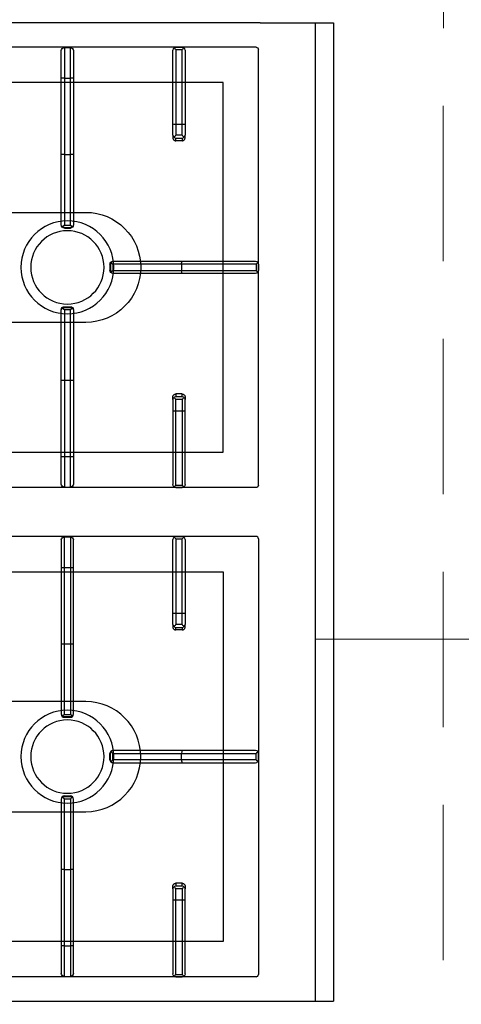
# Model space of a CAD drawing. Header units: millimetres. Extents: x -587 to 358276, y -26688 to 221215.
# Tile 135 of 256: x 9236 to 9272, y 10541 to 10622. Entities that reach past the tile are written whole.
import ezdxf

# ---------------------------------------------------------------- set-up
doc = ezdxf.new("R2010")
doc.units = ezdxf.units.MM
doc.header["$MEASUREMENT"] = 0
doc.linetypes.add('DASHED', pattern=[19.05, 12.7, -6.35])
doc.layers.add('A_wyposażenie', color=7, linetype='Continuous', lineweight=9)
doc.layers.add('wymiarowanie', color=176, linetype='Continuous', lineweight=9)
doc.layers.add('PQ_200_2D', color=1, linetype='Continuous')
doc.layers.add('PQ_204_2D', color=7, linetype='Continuous')
doc.styles.add('styl2', font='simplex.shx')
doc.dimstyles.new('Skala 1-50', dxfattribs={"dimtxt": 12, "dimasz": 5, "dimexe": 1, "dimexo": 1, "dimgap": 1.5, "dimtad": 1, "dimdec": 1, "dimrnd": 0.5, "dimtxsty": 'styl2', "dimblk": 'ARCHTICK', "dimcen": 5, "dimadec": 0, "dimazin": 0, "dimtfac": 1, "dimtdec": 1, "dimtmove": 1, "dimatfit": 3, "dimldrblk": 'ARCHTICK', "dimfxl": 5, "dimfxlon": 1, "dimlwd": -1, "dimlwe": -1, "dimarcsym": 0})

# ---------------------------------------------------------------- blocks, each defined once
blk = doc.blocks.new('dfghbnj')
at = {"layer": 'PQ_200_2D', "color": 8}
for p, q in [((5168.38, -17660.72), (5168.38, -17005.72)), ((5968.38, -17005.72), (5968.38, -17660.72)), ((5168.38, -17660.72), (5168.38, -17720.72)), ((5968.38, -17660.72), (5968.38, -17720.72)), ((5168.38, -17720.72), (5968.38, -17720.72))]:
    blk.add_line(p, q, dxfattribs=at)
at = {"layer": 'PQ_204_2D', "color": 8}
for p, q in [((5188.38, -17657.22), (5188.38, -17091.22)), ((5548.38, -17657.22), (5548.38, -17091.22)), ((5588.38, -17657.22), (5588.38, -17091.22)), ((5948.38, -17657.22), (5948.38, -17091.22)), ((5188.69, -17500.47), (5188.69, -17505.47)), ((5188.69, -17500.47), (5213.69, -17500.47)), ((5213.69, -17497.97), (5191.19, -17497.97)), ((5213.69, -17500.47), (5213.69, -17497.97)), ((5276.14, -17497.97), (5213.69, -17497.97)), ((5213.69, -17500.47), (5213.69, -17505.47)), ((5213.69, -17500.47), (5276.19, -17500.47)), ((5333.27, -17497.97), (5276.14, -17497.97)), ((5276.19, -17500.47), (5276.19, -17505.47)), ((5276.19, -17500.47), (5333.83, -17500.47)), ((5333.69, -17497.97), (5333.27, -17497.97)), ((5333.83, -17500.47), (5333.83, -17505.47)), ((5335.64, -17499.87), (5335.64, -17506.06)), ((5335.74, -17500.47), (5335.74, -17505.47)), ((5335.74, -17500.47), (5336.19, -17500.47)), ((5336.19, -17500.47), (5336.19, -17505.47)), ((5400.56, -17500.47), (5400.56, -17505.47)), ((5400.56, -17500.47), (5401.01, -17500.47)), ((5401.01, -17500.47), (5401.01, -17505.47)), ((5401.11, -17499.87), (5401.11, -17506.06)), ((5402.92, -17500.47), (5402.92, -17505.47)), ((5402.92, -17500.47), (5460.56, -17500.47)), ((5403.48, -17497.97), (5403.06, -17497.97)), ((5460.62, -17497.97), (5403.48, -17497.97)), ((5460.56, -17500.47), (5460.56, -17505.47)), ((5460.56, -17500.47), (5523.06, -17500.47)), ((5523.06, -17497.97), (5460.62, -17497.97)), ((5523.06, -17497.97), (5523.06, -17500.47)), ((5545.56, -17497.97), (5523.06, -17497.97)), ((5523.06, -17500.47), (5523.06, -17505.47)), ((5523.06, -17500.47), (5548.06, -17500.47)), ((5548.06, -17500.47), (5548.06, -17505.47)), ((5588.69, -17500.47), (5588.69, -17505.47)), ((5613.69, -17500.47), (5588.69, -17500.47)), ((5591.19, -17497.97), (5613.69, -17497.97)), ((5613.69, -17497.97), (5613.69, -17500.47)), ((5613.69, -17497.97), (5676.14, -17497.97)), ((5613.69, -17500.47), (5613.69, -17505.47)), ((5676.19, -17500.47), (5613.69, -17500.47)), ((5676.14, -17497.97), (5733.27, -17497.97)), ((5676.19, -17500.47), (5676.19, -17505.47)), ((5733.83, -17500.47), (5676.19, -17500.47)), ((5733.27, -17497.97), (5733.69, -17497.97)), ((5733.83, -17500.47), (5733.83, -17505.47)), ((5735.64, -17499.87), (5735.64, -17506.06)), ((5735.74, -17500.47), (5735.74, -17505.47)), ((5736.19, -17500.47), (5735.74, -17500.47)), ((5736.19, -17500.47), (5736.19, -17505.47)), ((5800.56, -17500.47), (5800.56, -17505.47)), ((5801.01, -17500.47), (5800.56, -17500.47)), ((5801.01, -17500.47), (5801.01, -17505.47)), ((5801.11, -17499.87), (5801.11, -17506.06)), ((5802.92, -17500.47), (5802.92, -17505.47)), ((5860.56, -17500.47), (5802.92, -17500.47)), ((5803.06, -17497.97), (5803.48, -17497.97)), ((5803.48, -17497.97), (5860.62, -17497.97)), ((5860.56, -17500.47), (5860.56, -17505.47)), ((5923.06, -17500.47), (5860.56, -17500.47)), ((5860.62, -17497.97), (5923.06, -17497.97)), ((5923.06, -17500.47), (5923.06, -17497.97)), ((5923.06, -17497.97), (5945.56, -17497.97)), ((5923.06, -17500.47), (5923.06, -17505.47)), ((5948.06, -17500.47), (5923.06, -17500.47)), ((5948.06, -17500.47), (5948.06, -17505.47)), ((5213.69, -17505.47), (5188.69, -17505.47)), ((5191.19, -17507.97), (5213.69, -17507.97)), ((5213.69, -17507.97), (5213.69, -17505.47)), ((5276.19, -17505.47), (5213.69, -17505.47)), ((5213.69, -17507.97), (5276.14, -17507.97)), ((5276.14, -17507.97), (5333.27, -17507.97)), ((5333.83, -17505.47), (5276.19, -17505.47)), ((5333.27, -17507.97), (5333.69, -17507.97)), ((5336.19, -17505.47), (5335.74, -17505.47)), ((5401.01, -17505.47), (5400.56, -17505.47)), ((5460.56, -17505.47), (5402.92, -17505.47)), ((5403.06, -17507.97), (5403.48, -17507.97)), ((5403.48, -17507.97), (5460.62, -17507.97)), ((5523.06, -17505.47), (5460.56, -17505.47)), ((5460.62, -17507.97), (5523.06, -17507.97)), ((5523.06, -17505.47), (5523.06, -17507.97)), ((5548.06, -17505.47), (5523.06, -17505.47)), ((5523.06, -17507.97), (5545.56, -17507.97)), ((5588.69, -17505.47), (5613.69, -17505.47)), ((5613.69, -17507.97), (5591.19, -17507.97)), ((5613.69, -17505.47), (5676.19, -17505.47)), ((5613.69, -17505.47), (5613.69, -17507.97)), ((5676.14, -17507.97), (5613.69, -17507.97)), ((5733.27, -17507.97), (5676.14, -17507.97)), ((5676.19, -17505.47), (5733.83, -17505.47)), ((5733.69, -17507.97), (5733.27, -17507.97)), ((5735.74, -17505.47), (5736.19, -17505.47)), ((5800.56, -17505.47), (5801.01, -17505.47)), ((5802.92, -17505.47), (5860.56, -17505.47)), ((5803.48, -17507.97), (5803.06, -17507.97)), ((5860.62, -17507.97), (5803.48, -17507.97)), ((5860.56, -17505.47), (5923.06, -17505.47)), ((5923.06, -17507.97), (5860.62, -17507.97)), ((5923.06, -17507.97), (5923.06, -17505.47)), ((5923.06, -17505.47), (5948.06, -17505.47)), ((5945.56, -17507.97), (5923.06, -17507.97)), ((5363.38, -17540.15), (5363.38, -17540.57)), ((5363.38, -17540.57), (5363.38, -17596.46)), ((5365.88, -17537.65), (5370.88, -17537.65)), ((5365.88, -17538.1), (5365.88, -17537.65)), ((5365.88, -17538.1), (5370.88, -17538.1)), ((5365.88, -17540.01), (5370.88, -17540.01)), ((5365.88, -17596.4), (5365.88, -17540.01)), ((5370.88, -17537.65), (5370.88, -17538.1)), ((5370.88, -17540.01), (5370.88, -17596.4)), ((5373.38, -17540.57), (5373.38, -17540.15)), ((5373.38, -17596.46), (5373.38, -17540.57)), ((5763.38, -17540.57), (5763.38, -17540.15)), ((5763.38, -17596.46), (5763.38, -17540.57)), ((5765.88, -17537.65), (5765.88, -17538.1)), ((5770.88, -17537.65), (5765.88, -17537.65)), ((5770.88, -17538.1), (5765.88, -17538.1)), ((5765.88, -17540.01), (5765.88, -17596.4)), ((5770.88, -17540.01), (5765.88, -17540.01)), ((5770.88, -17538.1), (5770.88, -17537.65)), ((5770.88, -17596.4), (5770.88, -17540.01)), ((5773.38, -17540.15), (5773.38, -17540.57)), ((5773.38, -17540.57), (5773.38, -17596.46)), ((5251.14, -17589.22), (5190.85, -17589.22)), ((5260.28, -17589.22), (5251.14, -17589.22)), ((5260.28, -17589.22), (5262.42, -17589.22)), ((5476.47, -17589.22), (5474.34, -17589.22)), ((5476.47, -17589.22), (5485.62, -17589.22)), ((5485.62, -17589.22), (5545.9, -17589.22)), ((5651.14, -17589.22), (5590.85, -17589.22)), ((5660.28, -17589.22), (5651.14, -17589.22)), ((5660.28, -17589.22), (5662.42, -17589.22)), ((5876.47, -17589.22), (5874.34, -17589.22)), ((5876.47, -17589.22), (5885.62, -17589.22)), ((5885.62, -17589.22), (5945.9, -17589.22)), ((5188.38, -17591.72), (5188.38, -17596.72)), ((5188.38, -17591.72), (5188.38, -17596.72)), ((5190.37, -17591.72), (5190.37, -17596.72)), ((5190.37, -17591.72), (5251.19, -17591.72)), ((5251.19, -17596.72), (5190.37, -17596.72)), ((5251.19, -17591.72), (5251.19, -17596.72)), ((5251.19, -17591.72), (5260.39, -17591.72)), ((5260.39, -17596.72), (5251.19, -17596.72)), ((5260.39, -17596.72), (5260.39, -17591.72)), ((5264.85, -17591.72), (5262.75, -17591.72)), ((5262.75, -17591.72), (5262.75, -17596.72)), ((5262.75, -17596.72), (5264.85, -17596.72)), ((5264.85, -17596.72), (5264.85, -17591.72)), ((5363.38, -17596.46), (5363.38, -17656.74)), ((5365.88, -17596.4), (5370.88, -17596.4)), ((5365.88, -17657.22), (5365.88, -17596.4)), ((5370.88, -17596.4), (5370.88, -17657.22)), ((5373.38, -17656.74), (5373.38, -17596.46)), ((5471.9, -17596.72), (5471.9, -17591.72)), ((5471.9, -17591.72), (5474.01, -17591.72)), ((5474.01, -17596.72), (5471.9, -17596.72)), ((5474.01, -17591.72), (5474.01, -17596.72)), ((5485.56, -17591.72), (5476.36, -17591.72)), ((5476.36, -17596.72), (5476.36, -17591.72)), ((5476.36, -17596.72), (5485.56, -17596.72)), ((5485.56, -17591.72), (5485.56, -17596.72)), ((5546.38, -17591.72), (5485.56, -17591.72)), ((5485.56, -17596.72), (5546.38, -17596.72)), ((5546.38, -17591.72), (5546.38, -17596.72)), ((5548.38, -17591.72), (5548.38, -17596.72)), ((5548.38, -17591.72), (5548.38, -17596.72)), ((5588.38, -17591.72), (5588.38, -17596.72)), ((5588.38, -17591.72), (5588.38, -17596.72)), ((5590.37, -17591.72), (5590.37, -17596.72)), ((5590.37, -17591.72), (5651.19, -17591.72)), ((5651.19, -17596.72), (5590.37, -17596.72)), ((5651.19, -17591.72), (5651.19, -17596.72)), ((5651.19, -17591.72), (5660.39, -17591.72)), ((5660.39, -17596.72), (5651.19, -17596.72)), ((5660.39, -17596.72), (5660.39, -17591.72)), ((5664.85, -17591.72), (5662.75, -17591.72)), ((5662.75, -17591.72), (5662.75, -17596.72)), ((5662.75, -17596.72), (5664.85, -17596.72)), ((5664.85, -17596.72), (5664.85, -17591.72)), ((5763.38, -17656.74), (5763.38, -17596.46)), ((5765.88, -17596.4), (5765.88, -17657.22)), ((5770.88, -17596.4), (5765.88, -17596.4)), ((5770.88, -17657.22), (5770.88, -17596.4)), ((5773.38, -17596.46), (5773.38, -17656.74)), ((5871.9, -17596.72), (5871.9, -17591.72)), ((5871.9, -17591.72), (5874.01, -17591.72)), ((5874.01, -17596.72), (5871.9, -17596.72)), ((5874.01, -17591.72), (5874.01, -17596.72)), ((5885.56, -17591.72), (5876.36, -17591.72)), ((5876.36, -17596.72), (5876.36, -17591.72)), ((5876.36, -17596.72), (5885.56, -17596.72)), ((5885.56, -17591.72), (5885.56, -17596.72)), ((5946.38, -17591.72), (5885.56, -17591.72)), ((5885.56, -17596.72), (5946.38, -17596.72)), ((5946.38, -17591.72), (5946.38, -17596.72)), ((5948.38, -17591.72), (5948.38, -17596.72)), ((5948.38, -17591.72), (5948.38, -17596.72)), ((5190.85, -17599.22), (5251.14, -17599.22)), ((5251.14, -17599.22), (5260.28, -17599.22)), ((5262.42, -17599.22), (5260.28, -17599.22)), ((5474.34, -17599.22), (5476.47, -17599.22)), ((5485.62, -17599.22), (5476.47, -17599.22)), ((5545.9, -17599.22), (5485.62, -17599.22)), ((5590.85, -17599.22), (5651.14, -17599.22)), ((5651.14, -17599.22), (5660.28, -17599.22)), ((5662.42, -17599.22), (5660.28, -17599.22)), ((5874.34, -17599.22), (5876.47, -17599.22)), ((5885.62, -17599.22), (5876.47, -17599.22)), ((5945.9, -17599.22), (5885.62, -17599.22)), ((5546.38, -17659.22), (5190.37, -17659.22)), ((5365.88, -17657.22), (5370.88, -17657.22)), ((5365.88, -17659.22), (5370.88, -17659.22)), ((5365.88, -17659.22), (5370.88, -17659.22)), ((5590.37, -17659.22), (5946.38, -17659.22)), ((5770.88, -17657.22), (5765.88, -17657.22)), ((5770.88, -17659.22), (5765.88, -17659.22)), ((5770.88, -17659.22), (5765.88, -17659.22)), ((5168.38, -17705.72), (5968.38, -17705.72))]:
    blk.add_line(p, q, dxfattribs=at)
for points in [[(5217.36, -17118.2), (5519.4, -17118.2), (5519.4, -17630.24), (5217.36, -17630.24)], [(5919.4, -17118.2), (5617.36, -17118.2), (5617.36, -17630.24), (5919.4, -17630.24)]]:
    blk.add_lwpolyline(points, close=True, dxfattribs=at)
for points in [[(5323.38, -17389.22), (5323.38, -17517.97, 1), (5413.38, -17517.97), (5413.38, -17389.22)], [(5813.38, -17389.22), (5813.38, -17517.97, -1), (5723.38, -17517.97), (5723.38, -17389.22)]]:
    blk.add_lwpolyline(points, format="xyb", dxfattribs=at)
for centre, radius in [((5368.38, -17502.97), 38), ((5768.38, -17502.97), 38), ((5368.38, -17502.97), 30), ((5768.38, -17502.97), 30)]:
    blk.add_circle(centre, radius, dxfattribs=at)
for centre, start, end in [((5191.19, -17500.47), 90, 180), ((5545.56, -17500.47), 0, 90), ((5591.19, -17500.47), 90, 180), ((5945.56, -17500.47), 0, 90), ((5191.19, -17505.47), 180, 270), ((5545.56, -17505.47), 270, 0), ((5591.19, -17505.47), 180, 270), ((5945.56, -17505.47), 270, 0)]:
    blk.add_arc(centre, 2.5, start, end, dxfattribs=at)
for centre, major_axis, ratio, start_param, end_param in [((5276.14, -17500.47), (0, 2.5), 0.02182, 4.712389, 6.283185), ((5333.27, -17500.47), (0, 2.5), 0.951091, -0.914364, 0), ((5333.69, -17500.47), (-2.5, 0), 0.99863, 3.141593, 4.712389), ((5332.27, -17500.47), (-3.47, 0), 0.720185, 3.141593, 3.380139), ((5403.06, -17500.47), (2.5, 0), 0.99863, 1.570796, 3.141593), ((5404.48, -17500.47), (3.47, 0), 0.720185, 2.903047, 3.141593), ((5403.48, -17500.47), (0, 2.5), 0.951091, 0, 0.914364), ((5460.62, -17500.47), (0, 2.5), 0.02182, 0, 1.570796), ((5276.14, -17505.47), (0, 2.5), 0.02182, 3.141593, 4.712389), ((5333.27, -17505.47), (0, 2.5), 0.951091, 3.141593, 4.055957), ((5333.69, -17505.47), (2.5, 0), 0.99863, 4.712389, 6.283185), ((5332.27, -17505.47), (3.47, 0), 0.720185, -0.238546, 0), ((5403.06, -17505.47), (-2.5, 0), 0.99863, 0, 1.570796), ((5404.48, -17505.47), (-3.47, 0), 0.720185, 0, 0.238546), ((5403.48, -17505.47), (0, 2.5), 0.951091, 2.227228, 3.141593), ((5460.62, -17505.47), (0, 2.5), 0.02182, 1.570796, 3.141593), ((5365.88, -17540.15), (0, 2.5), 0.99863, 0, 1.570796), ((5365.88, -17540.57), (-2.5, 0), 0.951091, -0.914364, 0), ((5370.88, -17540.15), (0, 2.5), 0.99863, -1.570796, 0), ((5370.88, -17540.57), (-2.5, 0), 0.951091, 3.141593, 4.055957), ((5476.47, -17591.72), (0, 2.5), 0.84544, 0, 0.894481), ((5485.62, -17591.72), (0, 2.5), 0.02182, 0, 1.570796), ((5545.9, -17591.72), (0, 2.5), 0.948965, -0.895145, 0), ((5876.47, -17591.72), (0, 2.5), 0.84544, 0, 0.894481), ((5885.62, -17591.72), (0, 2.5), 0.02182, 0, 1.570796), ((5945.9, -17591.72), (0, 2.5), 0.948965, -0.895145, 0), ((5365.88, -17596.46), (2.5, 0), 0.02182, 1.570796, 3.141593), ((5370.88, -17596.46), (2.5, 0), 0.02182, 0, 1.570796), ((5476.47, -17591.72), (1.92, 1.92), 0.8391, 1.592613, 2.268928), ((5476.47, -17596.72), (-1.92, 1.92), 0.8391, 0.872665, 1.54898), ((5476.47, -17591.72), (-2.5, 2.5), 0.02182, 0.872665, 1.54898), ((5476.47, -17596.72), (2.5, 2.5), 0.02182, 1.592613, 2.268928), ((5485.62, -17596.72), (0, 2.5), 0.02182, 1.570796, 3.141593), ((5876.47, -17591.72), (1.92, 1.92), 0.8391, 1.592613, 2.268928), ((5876.47, -17596.72), (-1.92, 1.92), 0.8391, 0.872665, 1.54898), ((5876.47, -17591.72), (-2.5, 2.5), 0.02182, 0.872665, 1.54898), ((5876.47, -17596.72), (2.5, 2.5), 0.02182, 1.592613, 2.268928), ((5885.62, -17596.72), (0, 2.5), 0.02182, 1.570796, 3.141593), ((5476.47, -17596.72), (0, 2.5), 0.84544, 2.247111, 3.141593), ((5545.9, -17596.72), (0, 2.5), 0.948965, 3.141593, 4.036737), ((5876.47, -17596.72), (0, 2.5), 0.84544, 2.247111, 3.141593), ((5945.9, -17596.72), (0, 2.5), 0.948965, 3.141593, 4.036737), ((5190.38, -17657.21), (1.42, 1.42), 0.997265, 2.357564, 3.925621), ((5365.88, -17656.74), (2.5, 0), 0.948965, 3.141593, 4.036737), ((5370.88, -17656.74), (2.5, 0), 0.948965, -0.895145, 0), ((5546.37, -17657.21), (-1.42, 1.42), 0.997265, 2.357564, 3.925621)]:
    blk.add_ellipse(centre, major_axis=major_axis, ratio=ratio, start_param=start_param, end_param=end_param, dxfattribs=at)
at = {"layer": 'PQ_204_2D', "color": 8, "extrusion": (0, 0, -1)}
for centre, major_axis, ratio, start_param, end_param in [((5676.14, -17500.47), (0, 2.5), 0.02182, 0, 1.570796), ((5733.27, -17500.47), (0, 2.5), 0.951091, 0, 0.914364), ((5733.69, -17500.47), (-2.5, 0), 0.99863, 1.570796, 3.141593), ((5732.27, -17500.47), (-3.47, 0), 0.720185, 2.903047, 3.141593), ((5803.06, -17500.47), (2.5, 0), 0.99863, 3.141593, 4.712389), ((5804.48, -17500.47), (3.47, 0), 0.720185, 3.141593, 3.380139), ((5803.48, -17500.47), (0, 2.5), 0.951091, -0.914364, 0), ((5860.62, -17500.47), (0, 2.5), 0.02182, 4.712389, 6.283185), ((5676.14, -17505.47), (0, 2.5), 0.02182, 1.570796, 3.141593), ((5733.27, -17505.47), (0, 2.5), 0.951091, 2.227228, 3.141593), ((5733.69, -17505.47), (2.5, 0), 0.99863, 0, 1.570796), ((5732.27, -17505.47), (3.47, 0), 0.720185, 0, 0.238546), ((5803.06, -17505.47), (-2.5, 0), 0.99863, 4.712389, 6.283185), ((5804.48, -17505.47), (-3.47, 0), 0.720185, -0.238546, 0), ((5803.48, -17505.47), (0, 2.5), 0.951091, 3.141593, 4.055957), ((5860.62, -17505.47), (0, 2.5), 0.02182, 3.141593, 4.712389), ((5765.88, -17540.15), (0, 2.5), 0.99863, -1.570796, 0), ((5765.88, -17540.57), (2.5, 0), 0.951091, 3.141593, 4.055957), ((5770.88, -17540.15), (0, 2.5), 0.99863, 0, 1.570796), ((5770.88, -17540.57), (2.5, 0), 0.951091, -0.914364, 0), ((5190.85, -17591.72), (0, 2.5), 0.948965, -0.895145, 0), ((5251.14, -17591.72), (0, 2.5), 0.02182, 0, 1.570796), ((5260.28, -17591.72), (0, 2.5), 0.84544, 0, 0.894481), ((5590.85, -17591.72), (0, 2.5), 0.948965, -0.895145, 0), ((5651.14, -17591.72), (0, 2.5), 0.02182, 0, 1.570796), ((5660.28, -17591.72), (0, 2.5), 0.84544, 0, 0.894481), ((5251.14, -17596.72), (0, 2.5), 0.02182, 1.570796, 3.141593), ((5260.28, -17591.72), (2.5, 2.5), 0.02182, 0.872665, 1.54898), ((5260.28, -17596.72), (-2.5, 2.5), 0.02182, 1.592613, 2.268928), ((5260.28, -17591.72), (-1.92, 1.92), 0.8391, 1.592613, 2.268928), ((5260.28, -17596.72), (1.92, 1.92), 0.8391, 0.872665, 1.54898), ((5651.14, -17596.72), (0, 2.5), 0.02182, 1.570796, 3.141593), ((5660.28, -17591.72), (2.5, 2.5), 0.02182, 0.872665, 1.54898), ((5660.28, -17596.72), (-2.5, 2.5), 0.02182, 1.592613, 2.268928), ((5660.28, -17591.72), (-1.92, 1.92), 0.8391, 1.592613, 2.268928), ((5660.28, -17596.72), (1.92, 1.92), 0.8391, 0.872665, 1.54898), ((5765.88, -17596.46), (-2.5, 0), 0.02182, 0, 1.570796), ((5770.88, -17596.46), (-2.5, 0), 0.02182, 1.570796, 3.141593), ((5190.85, -17596.72), (0, 2.5), 0.948965, 3.141593, 4.036737), ((5260.28, -17596.72), (0, 2.5), 0.84544, 2.247111, 3.141593), ((5590.85, -17596.72), (0, 2.5), 0.948965, 3.141593, 4.036737), ((5660.28, -17596.72), (0, 2.5), 0.84544, 2.247111, 3.141593), ((5590.38, -17657.21), (1.42, 1.42), 0.997265, 2.357564, 3.925621), ((5765.88, -17656.74), (-2.5, 0), 0.948965, -0.895145, 0), ((5770.88, -17656.74), (-2.5, 0), 0.948965, 3.141593, 4.036737), ((5946.37, -17657.21), (-1.42, 1.42), 0.997265, 2.357564, 3.925621)]:
    blk.add_ellipse(centre, major_axis=major_axis, ratio=ratio, start_param=start_param, end_param=end_param, dxfattribs=at)
at = {"layer": 'PQ_204_2D', "color": 8}
for points, knots in [([(5333.83, -17500.47), (5333.83, -17500.46), (5333.83, -17500.46), (5333.83, -17500.46), (5333.83, -17500.46), (5333.83, -17500.46), (5333.83, -17500.46), (5333.84, -17500.46), (5333.84, -17500.46), (5333.84, -17500.46), (5333.84, -17500.45), (5333.85, -17500.45), (5333.85, -17500.44), (5333.86, -17500.43), (5333.87, -17500.42), (5333.9, -17500.39), (5333.91, -17500.37), (5333.97, -17500.31), (5334.01, -17500.27), (5334.13, -17500.13), (5334.22, -17500.02), (5334.41, -17499.81), (5334.5, -17499.7), (5334.7, -17499.48), (5334.79, -17499.37), (5334.97, -17499.16), (5335.06, -17499.05), (5335.15, -17498.94)], [8.18857, 8.18857, 8.18857, 8.18857, 8.190334, 8.190334, 8.192098, 8.192098, 8.195626, 8.195626, 8.202682, 8.202682, 8.216794, 8.216794, 8.245018, 8.245018, 8.301466, 8.301466, 8.414361, 8.414361, 8.640152, 8.640152, 9.091733, 9.091733, 9.543315, 9.543315, 9.994896, 9.994896, 10.458359, 10.458359, 10.458359, 10.458359]), ([(5335.15, -17498.94), (5335.31, -17499.13), (5335.44, -17499.35), (5335.58, -17499.67), (5335.61, -17499.77), (5335.64, -17499.87)], [11.917214, 11.917214, 11.917214, 11.917214, 12.775852, 12.775852, 13.165698, 13.165698, 13.165698, 13.165698]), ([(5401.11, -17499.87), (5401.14, -17499.77), (5401.18, -17499.67), (5401.31, -17499.35), (5401.44, -17499.13), (5401.6, -17498.94)], [0.764042, 0.764042, 0.764042, 0.764042, 1.153889, 1.153889, 2.012527, 2.012527, 2.012527, 2.012527]), ([(5401.6, -17498.94), (5401.69, -17499.05), (5401.78, -17499.16), (5401.96, -17499.37), (5402.06, -17499.48), (5402.25, -17499.7), (5402.34, -17499.81), (5402.53, -17500.02), (5402.62, -17500.13), (5402.74, -17500.27), (5402.78, -17500.31), (5402.84, -17500.37), (5402.86, -17500.39), (5402.88, -17500.42), (5402.89, -17500.43), (5402.9, -17500.44), (5402.91, -17500.45), (5402.91, -17500.45), (5402.91, -17500.46), (5402.92, -17500.46), (5402.92, -17500.46), (5402.92, -17500.46), (5402.92, -17500.46), (5402.92, -17500.46), (5402.92, -17500.46), (5402.92, -17500.46), (5402.92, -17500.46), (5402.92, -17500.47)], [5.918781, 5.918781, 5.918781, 5.918781, 6.382244, 6.382244, 6.833826, 6.833826, 7.285407, 7.285407, 7.736989, 7.736989, 7.96278, 7.96278, 8.075675, 8.075675, 8.132123, 8.132123, 8.160346, 8.160346, 8.174458, 8.174458, 8.181514, 8.181514, 8.185042, 8.185042, 8.186806, 8.186806, 8.18857, 8.18857, 8.18857, 8.18857]), ([(5735.15, -17498.94), (5735.06, -17499.05), (5734.97, -17499.16), (5734.79, -17499.37), (5734.7, -17499.48), (5734.5, -17499.7), (5734.41, -17499.81), (5734.22, -17500.02), (5734.13, -17500.13), (5734.01, -17500.27), (5733.97, -17500.31), (5733.91, -17500.37), (5733.9, -17500.39), (5733.87, -17500.42), (5733.86, -17500.43), (5733.85, -17500.44), (5733.85, -17500.45), (5733.84, -17500.45), (5733.84, -17500.46), (5733.84, -17500.46), (5733.84, -17500.46), (5733.83, -17500.46), (5733.83, -17500.46), (5733.83, -17500.46), (5733.83, -17500.46), (5733.83, -17500.46), (5733.83, -17500.46), (5733.83, -17500.47)], [5.918781, 5.918781, 5.918781, 5.918781, 6.382244, 6.382244, 6.833826, 6.833826, 7.285407, 7.285407, 7.736989, 7.736989, 7.96278, 7.96278, 8.075675, 8.075675, 8.132123, 8.132123, 8.160346, 8.160346, 8.174458, 8.174458, 8.181514, 8.181514, 8.185042, 8.185042, 8.186806, 8.186806, 8.18857, 8.18857, 8.18857, 8.18857]), ([(5735.64, -17499.87), (5735.61, -17499.77), (5735.58, -17499.67), (5735.44, -17499.35), (5735.31, -17499.13), (5735.15, -17498.94)], [0.764042, 0.764042, 0.764042, 0.764042, 1.153889, 1.153889, 2.012527, 2.012527, 2.012527, 2.012527]), ([(5801.6, -17498.94), (5801.44, -17499.13), (5801.31, -17499.35), (5801.18, -17499.67), (5801.14, -17499.77), (5801.11, -17499.87)], [11.917214, 11.917214, 11.917214, 11.917214, 12.775852, 12.775852, 13.165698, 13.165698, 13.165698, 13.165698]), ([(5802.92, -17500.47), (5802.92, -17500.46), (5802.92, -17500.46), (5802.92, -17500.46), (5802.92, -17500.46), (5802.92, -17500.46), (5802.92, -17500.46), (5802.92, -17500.46), (5802.92, -17500.46), (5802.91, -17500.46), (5802.91, -17500.45), (5802.91, -17500.45), (5802.9, -17500.44), (5802.89, -17500.43), (5802.88, -17500.42), (5802.86, -17500.39), (5802.84, -17500.37), (5802.78, -17500.31), (5802.74, -17500.27), (5802.62, -17500.13), (5802.53, -17500.02), (5802.34, -17499.81), (5802.25, -17499.7), (5802.06, -17499.48), (5801.96, -17499.37), (5801.78, -17499.16), (5801.69, -17499.05), (5801.6, -17498.94)], [8.18857, 8.18857, 8.18857, 8.18857, 8.190334, 8.190334, 8.192098, 8.192098, 8.195626, 8.195626, 8.202682, 8.202682, 8.216794, 8.216794, 8.245018, 8.245018, 8.301466, 8.301466, 8.414361, 8.414361, 8.640152, 8.640152, 9.091733, 9.091733, 9.543315, 9.543315, 9.994896, 9.994896, 10.458359, 10.458359, 10.458359, 10.458359]), ([(5335.15, -17506.99), (5335.06, -17506.88), (5334.97, -17506.77), (5334.79, -17506.56), (5334.7, -17506.45), (5334.5, -17506.23), (5334.41, -17506.12), (5334.22, -17505.91), (5334.13, -17505.8), (5334.01, -17505.67), (5333.97, -17505.62), (5333.91, -17505.56), (5333.9, -17505.54), (5333.87, -17505.51), (5333.86, -17505.5), (5333.85, -17505.49), (5333.85, -17505.48), (5333.84, -17505.48), (5333.84, -17505.48), (5333.84, -17505.47), (5333.84, -17505.47), (5333.83, -17505.47), (5333.83, -17505.47), (5333.83, -17505.47), (5333.83, -17505.47), (5333.83, -17505.47), (5333.83, -17505.47), (5333.83, -17505.47)], [5.918265, 5.918265, 5.918265, 5.918265, 6.381728, 6.381728, 6.833309, 6.833309, 7.284891, 7.284891, 7.736472, 7.736472, 7.962263, 7.962263, 8.075158, 8.075158, 8.131606, 8.131606, 8.15983, 8.15983, 8.173942, 8.173942, 8.180998, 8.180998, 8.184526, 8.184526, 8.18629, 8.18629, 8.188054, 8.188054, 8.188054, 8.188054]), ([(5335.64, -17506.06), (5335.61, -17506.16), (5335.58, -17506.26), (5335.44, -17506.58), (5335.31, -17506.8), (5335.15, -17506.99)], [0.764042, 0.764042, 0.764042, 0.764042, 1.153889, 1.153889, 2.012527, 2.012527, 2.012527, 2.012527]), ([(5401.6, -17506.99), (5401.44, -17506.8), (5401.31, -17506.58), (5401.18, -17506.26), (5401.14, -17506.16), (5401.11, -17506.06)], [11.917214, 11.917214, 11.917214, 11.917214, 12.775852, 12.775852, 13.165698, 13.165698, 13.165698, 13.165698]), ([(5402.92, -17505.47), (5402.92, -17505.47), (5402.92, -17505.47), (5402.92, -17505.47), (5402.92, -17505.47), (5402.92, -17505.47), (5402.92, -17505.47), (5402.92, -17505.47), (5402.92, -17505.47), (5402.91, -17505.48), (5402.91, -17505.48), (5402.91, -17505.48), (5402.9, -17505.49), (5402.89, -17505.5), (5402.88, -17505.51), (5402.86, -17505.54), (5402.84, -17505.56), (5402.78, -17505.62), (5402.74, -17505.67), (5402.62, -17505.8), (5402.53, -17505.91), (5402.34, -17506.12), (5402.25, -17506.23), (5402.06, -17506.45), (5401.96, -17506.56), (5401.78, -17506.77), (5401.69, -17506.88), (5401.6, -17506.99)], [8.188054, 8.188054, 8.188054, 8.188054, 8.189818, 8.189818, 8.191582, 8.191582, 8.19511, 8.19511, 8.202166, 8.202166, 8.216278, 8.216278, 8.244501, 8.244501, 8.300949, 8.300949, 8.413844, 8.413844, 8.639635, 8.639635, 9.091217, 9.091217, 9.542798, 9.542798, 9.99438, 9.99438, 10.457843, 10.457843, 10.457843, 10.457843]), ([(5733.83, -17505.47), (5733.83, -17505.47), (5733.83, -17505.47), (5733.83, -17505.47), (5733.83, -17505.47), (5733.83, -17505.47), (5733.83, -17505.47), (5733.84, -17505.47), (5733.84, -17505.47), (5733.84, -17505.48), (5733.84, -17505.48), (5733.85, -17505.48), (5733.85, -17505.49), (5733.86, -17505.5), (5733.87, -17505.51), (5733.9, -17505.54), (5733.91, -17505.56), (5733.97, -17505.62), (5734.01, -17505.67), (5734.13, -17505.8), (5734.22, -17505.91), (5734.41, -17506.12), (5734.5, -17506.23), (5734.7, -17506.45), (5734.79, -17506.56), (5734.97, -17506.77), (5735.06, -17506.88), (5735.15, -17506.99)], [8.188054, 8.188054, 8.188054, 8.188054, 8.189818, 8.189818, 8.191582, 8.191582, 8.19511, 8.19511, 8.202166, 8.202166, 8.216278, 8.216278, 8.244501, 8.244501, 8.300949, 8.300949, 8.413844, 8.413844, 8.639635, 8.639635, 9.091217, 9.091217, 9.542798, 9.542798, 9.99438, 9.99438, 10.457843, 10.457843, 10.457843, 10.457843]), ([(5735.15, -17506.99), (5735.31, -17506.8), (5735.44, -17506.58), (5735.58, -17506.26), (5735.61, -17506.16), (5735.64, -17506.06)], [11.917214, 11.917214, 11.917214, 11.917214, 12.775852, 12.775852, 13.165698, 13.165698, 13.165698, 13.165698]), ([(5801.11, -17506.06), (5801.14, -17506.16), (5801.18, -17506.26), (5801.31, -17506.58), (5801.44, -17506.8), (5801.6, -17506.99)], [0.764042, 0.764042, 0.764042, 0.764042, 1.153889, 1.153889, 2.012527, 2.012527, 2.012527, 2.012527]), ([(5801.6, -17506.99), (5801.69, -17506.88), (5801.78, -17506.77), (5801.96, -17506.56), (5802.06, -17506.45), (5802.25, -17506.23), (5802.34, -17506.12), (5802.53, -17505.91), (5802.62, -17505.8), (5802.74, -17505.67), (5802.78, -17505.62), (5802.84, -17505.56), (5802.86, -17505.54), (5802.88, -17505.51), (5802.89, -17505.5), (5802.9, -17505.49), (5802.91, -17505.48), (5802.91, -17505.48), (5802.91, -17505.48), (5802.92, -17505.47), (5802.92, -17505.47), (5802.92, -17505.47), (5802.92, -17505.47), (5802.92, -17505.47), (5802.92, -17505.47), (5802.92, -17505.47), (5802.92, -17505.47), (5802.92, -17505.47)], [5.918265, 5.918265, 5.918265, 5.918265, 6.381728, 6.381728, 6.833309, 6.833309, 7.284891, 7.284891, 7.736472, 7.736472, 7.962263, 7.962263, 8.075158, 8.075158, 8.131606, 8.131606, 8.15983, 8.15983, 8.173942, 8.173942, 8.180998, 8.180998, 8.184526, 8.184526, 8.18629, 8.18629, 8.188054, 8.188054, 8.188054, 8.188054]), ([(5364.35, -17538.69), (5364.54, -17538.53), (5364.76, -17538.4), (5365.13, -17538.24), (5365.28, -17538.2), (5365.58, -17538.13), (5365.73, -17538.11), (5365.88, -17538.1)], [11.914788, 11.914788, 11.914788, 11.914788, 12.773425, 12.773425, 13.35037, 13.35037, 13.927314, 13.927314, 13.927314, 13.927314]), ([(5365.88, -17540.01), (5365.88, -17540.01), (5365.87, -17540.01), (5365.87, -17540.01), (5365.87, -17540.01), (5365.87, -17540.01), (5365.87, -17540.01), (5365.87, -17540.01), (5365.87, -17540), (5365.87, -17540), (5365.86, -17540), (5365.86, -17539.99), (5365.85, -17539.99), (5365.84, -17539.98), (5365.83, -17539.97), (5365.8, -17539.95), (5365.78, -17539.93), (5365.72, -17539.87), (5365.68, -17539.83), (5365.54, -17539.71), (5365.43, -17539.62), (5365.22, -17539.43), (5365.11, -17539.34), (5364.89, -17539.15), (5364.78, -17539.05), (5364.57, -17538.87), (5364.46, -17538.78), (5364.35, -17538.69)], [8.18747, 8.18747, 8.18747, 8.18747, 8.189233, 8.189233, 8.190997, 8.190997, 8.194524, 8.194524, 8.201577, 8.201577, 8.215685, 8.215685, 8.2439, 8.2439, 8.300331, 8.300331, 8.413192, 8.413192, 8.638915, 8.638915, 9.09036, 9.09036, 9.541804, 9.541804, 9.993249, 9.993249, 10.456684, 10.456684, 10.456684, 10.456684]), ([(5370.88, -17538.1), (5371.02, -17538.11), (5371.17, -17538.13), (5371.47, -17538.2), (5371.62, -17538.24), (5371.99, -17538.4), (5372.21, -17538.53), (5372.4, -17538.69)], [0, 0, 0, 0, 0.576945, 0.576945, 1.153889, 1.153889, 2.012527, 2.012527, 2.012527, 2.012527]), ([(5372.4, -17538.69), (5372.29, -17538.78), (5372.18, -17538.87), (5371.97, -17539.05), (5371.86, -17539.15), (5371.64, -17539.34), (5371.53, -17539.43), (5371.32, -17539.62), (5371.21, -17539.71), (5371.08, -17539.83), (5371.03, -17539.87), (5370.97, -17539.93), (5370.95, -17539.95), (5370.92, -17539.97), (5370.91, -17539.98), (5370.9, -17539.99), (5370.89, -17539.99), (5370.89, -17540), (5370.89, -17540), (5370.88, -17540), (5370.88, -17540.01), (5370.88, -17540.01), (5370.88, -17540.01), (5370.88, -17540.01), (5370.88, -17540.01), (5370.88, -17540.01), (5370.88, -17540.01), (5370.88, -17540.01)], [5.917739, 5.917739, 5.917739, 5.917739, 6.381174, 6.381174, 6.832619, 6.832619, 7.284064, 7.284064, 7.735508, 7.735508, 7.961231, 7.961231, 8.074092, 8.074092, 8.130523, 8.130523, 8.158738, 8.158738, 8.172846, 8.172846, 8.179899, 8.179899, 8.183426, 8.183426, 8.18519, 8.18519, 8.186953, 8.186953, 8.186953, 8.186953]), ([(5765.88, -17538.1), (5765.73, -17538.11), (5765.58, -17538.13), (5765.28, -17538.2), (5765.13, -17538.24), (5764.76, -17538.4), (5764.54, -17538.53), (5764.35, -17538.69)], [0, 0, 0, 0, 0.576945, 0.576945, 1.153889, 1.153889, 2.012527, 2.012527, 2.012527, 2.012527]), ([(5764.35, -17538.69), (5764.46, -17538.78), (5764.57, -17538.87), (5764.78, -17539.05), (5764.89, -17539.15), (5765.11, -17539.34), (5765.22, -17539.43), (5765.43, -17539.62), (5765.54, -17539.71), (5765.68, -17539.83), (5765.72, -17539.87), (5765.78, -17539.93), (5765.8, -17539.95), (5765.83, -17539.97), (5765.84, -17539.98), (5765.85, -17539.99), (5765.86, -17539.99), (5765.86, -17540), (5765.87, -17540), (5765.87, -17540), (5765.87, -17540.01), (5765.87, -17540.01), (5765.87, -17540.01), (5765.87, -17540.01), (5765.87, -17540.01), (5765.87, -17540.01), (5765.88, -17540.01), (5765.88, -17540.01)], [5.917739, 5.917739, 5.917739, 5.917739, 6.381174, 6.381174, 6.832619, 6.832619, 7.284064, 7.284064, 7.735508, 7.735508, 7.961231, 7.961231, 8.074092, 8.074092, 8.130523, 8.130523, 8.158738, 8.158738, 8.172846, 8.172846, 8.179899, 8.179899, 8.183426, 8.183426, 8.18519, 8.18519, 8.186953, 8.186953, 8.186953, 8.186953]), ([(5772.4, -17538.69), (5772.21, -17538.53), (5771.99, -17538.4), (5771.62, -17538.24), (5771.47, -17538.2), (5771.17, -17538.13), (5771.02, -17538.11), (5770.88, -17538.1)], [11.914788, 11.914788, 11.914788, 11.914788, 12.773425, 12.773425, 13.35037, 13.35037, 13.927314, 13.927314, 13.927314, 13.927314]), ([(5770.88, -17540.01), (5770.88, -17540.01), (5770.88, -17540.01), (5770.88, -17540.01), (5770.88, -17540.01), (5770.88, -17540.01), (5770.88, -17540.01), (5770.88, -17540.01), (5770.88, -17540), (5770.89, -17540), (5770.89, -17540), (5770.89, -17539.99), (5770.9, -17539.99), (5770.91, -17539.98), (5770.92, -17539.97), (5770.95, -17539.95), (5770.97, -17539.93), (5771.03, -17539.87), (5771.08, -17539.83), (5771.21, -17539.71), (5771.32, -17539.62), (5771.53, -17539.43), (5771.64, -17539.34), (5771.86, -17539.15), (5771.97, -17539.05), (5772.18, -17538.87), (5772.29, -17538.78), (5772.4, -17538.69)], [8.18747, 8.18747, 8.18747, 8.18747, 8.189233, 8.189233, 8.190997, 8.190997, 8.194524, 8.194524, 8.201577, 8.201577, 8.215685, 8.215685, 8.2439, 8.2439, 8.300331, 8.300331, 8.413192, 8.413192, 8.638915, 8.638915, 9.09036, 9.09036, 9.541804, 9.541804, 9.993249, 9.993249, 10.456684, 10.456684, 10.456684, 10.456684]), ([(5262.42, -17589.22), (5262.57, -17589.22), (5262.73, -17589.23), (5263.04, -17589.29), (5263.2, -17589.34), (5263.5, -17589.47), (5263.64, -17589.55), (5263.91, -17589.73), (5264.03, -17589.84), (5264.25, -17590.06), (5264.35, -17590.18), (5264.53, -17590.46), (5264.6, -17590.6), (5264.73, -17590.91), (5264.77, -17591.07), (5264.84, -17591.4), (5264.85, -17591.56), (5264.85, -17591.72)], [3.776921, 3.776921, 3.776921, 3.776921, 4.248957, 4.248957, 4.720993, 4.720993, 5.193029, 5.193029, 5.665065, 5.665065, 6.135831, 6.135831, 6.606596, 6.606596, 7.077361, 7.077361, 7.548126, 7.548126, 7.548126, 7.548126]), ([(5474.34, -17589.22), (5474.18, -17589.22), (5474.03, -17589.23), (5473.71, -17589.29), (5473.56, -17589.34), (5473.26, -17589.47), (5473.11, -17589.55), (5472.85, -17589.73), (5472.72, -17589.84), (5472.51, -17590.06), (5472.41, -17590.18), (5472.23, -17590.46), (5472.15, -17590.6), (5472.02, -17590.91), (5471.98, -17591.07), (5471.92, -17591.4), (5471.9, -17591.56), (5471.9, -17591.72)], [3.776921, 3.776921, 3.776921, 3.776921, 4.248957, 4.248957, 4.720993, 4.720993, 5.193029, 5.193029, 5.665065, 5.665065, 6.135831, 6.135831, 6.606596, 6.606596, 7.077361, 7.077361, 7.548126, 7.548126, 7.548126, 7.548126]), ([(5662.42, -17589.22), (5662.57, -17589.22), (5662.73, -17589.23), (5663.04, -17589.29), (5663.2, -17589.34), (5663.5, -17589.47), (5663.64, -17589.55), (5663.91, -17589.73), (5664.03, -17589.84), (5664.25, -17590.06), (5664.35, -17590.18), (5664.53, -17590.46), (5664.6, -17590.6), (5664.73, -17590.91), (5664.77, -17591.07), (5664.84, -17591.4), (5664.85, -17591.56), (5664.85, -17591.72)], [3.776921, 3.776921, 3.776921, 3.776921, 4.248957, 4.248957, 4.720993, 4.720993, 5.193029, 5.193029, 5.665065, 5.665065, 6.135831, 6.135831, 6.606596, 6.606596, 7.077361, 7.077361, 7.548126, 7.548126, 7.548126, 7.548126]), ([(5874.34, -17589.22), (5874.18, -17589.22), (5874.03, -17589.23), (5873.71, -17589.29), (5873.56, -17589.34), (5873.26, -17589.47), (5873.11, -17589.55), (5872.85, -17589.73), (5872.72, -17589.84), (5872.51, -17590.06), (5872.41, -17590.18), (5872.23, -17590.46), (5872.15, -17590.6), (5872.02, -17590.91), (5871.98, -17591.07), (5871.92, -17591.4), (5871.9, -17591.56), (5871.9, -17591.72)], [3.776921, 3.776921, 3.776921, 3.776921, 4.248957, 4.248957, 4.720993, 4.720993, 5.193029, 5.193029, 5.665065, 5.665065, 6.135831, 6.135831, 6.606596, 6.606596, 7.077361, 7.077361, 7.548126, 7.548126, 7.548126, 7.548126]), ([(5188.38, -17591.72), (5188.38, -17591.57), (5188.4, -17591.42), (5188.47, -17591.12), (5188.52, -17590.97), (5188.68, -17590.58), (5188.82, -17590.36), (5189, -17590.15)], [0, 0, 0, 0, 0.576945, 0.576945, 1.153889, 1.153889, 2.068716, 2.068716, 2.068716, 2.068716]), ([(5189, -17598.28), (5188.82, -17598.08), (5188.68, -17597.85), (5188.52, -17597.46), (5188.47, -17597.31), (5188.4, -17597.01), (5188.38, -17596.86), (5188.38, -17596.72)], [11.858599, 11.858599, 11.858599, 11.858599, 12.773425, 12.773425, 13.35037, 13.35037, 13.927314, 13.927314, 13.927314, 13.927314]), ([(5189, -17590.15), (5189.17, -17590.36), (5189.37, -17590.58), (5189.71, -17590.97), (5189.84, -17591.12), (5190.11, -17591.42), (5190.25, -17591.57), (5190.37, -17591.72)], [11.858599, 11.858599, 11.858599, 11.858599, 12.773425, 12.773425, 13.35037, 13.35037, 13.927314, 13.927314, 13.927314, 13.927314]), ([(5190.37, -17596.72), (5190.25, -17596.86), (5190.11, -17597.01), (5189.84, -17597.31), (5189.71, -17597.46), (5189.37, -17597.85), (5189.17, -17598.08), (5189, -17598.28)], [0, 0, 0, 0, 0.576945, 0.576945, 1.153889, 1.153889, 2.068716, 2.068716, 2.068716, 2.068716]), ([(5264.85, -17596.72), (5264.85, -17596.87), (5264.84, -17597.03), (5264.77, -17597.36), (5264.73, -17597.52), (5264.6, -17597.83), (5264.53, -17597.97), (5264.35, -17598.25), (5264.25, -17598.37), (5264.03, -17598.59), (5263.91, -17598.7), (5263.64, -17598.88), (5263.5, -17598.96), (5263.2, -17599.09), (5263.04, -17599.14), (5262.73, -17599.2), (5262.57, -17599.22), (5262.42, -17599.22)], [15.096253, 15.096253, 15.096253, 15.096253, 15.567018, 15.567018, 16.037783, 16.037783, 16.508548, 16.508548, 16.979314, 16.979314, 17.45135, 17.45135, 17.923386, 17.923386, 18.395422, 18.395422, 18.867458, 18.867458, 18.867458, 18.867458]), ([(5471.9, -17596.72), (5471.9, -17596.87), (5471.92, -17597.03), (5471.98, -17597.36), (5472.02, -17597.52), (5472.15, -17597.83), (5472.23, -17597.97), (5472.41, -17598.25), (5472.51, -17598.37), (5472.72, -17598.59), (5472.85, -17598.7), (5473.11, -17598.88), (5473.26, -17598.96), (5473.56, -17599.09), (5473.71, -17599.14), (5474.03, -17599.2), (5474.18, -17599.22), (5474.34, -17599.22)], [15.096253, 15.096253, 15.096253, 15.096253, 15.567018, 15.567018, 16.037783, 16.037783, 16.508548, 16.508548, 16.979314, 16.979314, 17.45135, 17.45135, 17.923386, 17.923386, 18.395422, 18.395422, 18.867458, 18.867458, 18.867458, 18.867458]), ([(5547.76, -17590.15), (5547.58, -17590.36), (5547.38, -17590.58), (5547.04, -17590.97), (5546.91, -17591.12), (5546.64, -17591.42), (5546.51, -17591.57), (5546.38, -17591.72)], [11.858599, 11.858599, 11.858599, 11.858599, 12.773425, 12.773425, 13.35037, 13.35037, 13.927314, 13.927314, 13.927314, 13.927314]), ([(5546.38, -17596.72), (5546.51, -17596.86), (5546.64, -17597.01), (5546.91, -17597.31), (5547.04, -17597.46), (5547.38, -17597.85), (5547.58, -17598.08), (5547.76, -17598.28)], [0, 0, 0, 0, 0.576945, 0.576945, 1.153889, 1.153889, 2.068716, 2.068716, 2.068716, 2.068716]), ([(5548.38, -17591.72), (5548.37, -17591.57), (5548.35, -17591.42), (5548.28, -17591.12), (5548.23, -17590.97), (5548.07, -17590.58), (5547.93, -17590.36), (5547.76, -17590.15)], [0, 0, 0, 0, 0.576945, 0.576945, 1.153889, 1.153889, 2.068716, 2.068716, 2.068716, 2.068716]), ([(5547.76, -17598.28), (5547.93, -17598.08), (5548.07, -17597.85), (5548.23, -17597.46), (5548.28, -17597.31), (5548.35, -17597.01), (5548.37, -17596.86), (5548.38, -17596.72)], [11.858599, 11.858599, 11.858599, 11.858599, 12.773425, 12.773425, 13.35037, 13.35037, 13.927314, 13.927314, 13.927314, 13.927314]), ([(5588.38, -17591.72), (5588.38, -17591.57), (5588.4, -17591.42), (5588.47, -17591.12), (5588.52, -17590.97), (5588.68, -17590.58), (5588.82, -17590.36), (5589, -17590.15)], [0, 0, 0, 0, 0.576945, 0.576945, 1.153889, 1.153889, 2.068716, 2.068716, 2.068716, 2.068716]), ([(5589, -17598.28), (5588.82, -17598.08), (5588.68, -17597.85), (5588.52, -17597.46), (5588.47, -17597.31), (5588.4, -17597.01), (5588.38, -17596.86), (5588.38, -17596.72)], [11.858599, 11.858599, 11.858599, 11.858599, 12.773425, 12.773425, 13.35037, 13.35037, 13.927314, 13.927314, 13.927314, 13.927314]), ([(5589, -17590.15), (5589.17, -17590.36), (5589.37, -17590.58), (5589.71, -17590.97), (5589.84, -17591.12), (5590.11, -17591.42), (5590.25, -17591.57), (5590.37, -17591.72)], [11.858599, 11.858599, 11.858599, 11.858599, 12.773425, 12.773425, 13.35037, 13.35037, 13.927314, 13.927314, 13.927314, 13.927314]), ([(5590.37, -17596.72), (5590.25, -17596.86), (5590.11, -17597.01), (5589.84, -17597.31), (5589.71, -17597.46), (5589.37, -17597.85), (5589.17, -17598.08), (5589, -17598.28)], [0, 0, 0, 0, 0.576945, 0.576945, 1.153889, 1.153889, 2.068716, 2.068716, 2.068716, 2.068716]), ([(5664.85, -17596.72), (5664.85, -17596.87), (5664.84, -17597.03), (5664.77, -17597.36), (5664.73, -17597.52), (5664.6, -17597.83), (5664.53, -17597.97), (5664.35, -17598.25), (5664.25, -17598.37), (5664.03, -17598.59), (5663.91, -17598.7), (5663.64, -17598.88), (5663.5, -17598.96), (5663.2, -17599.09), (5663.04, -17599.14), (5662.73, -17599.2), (5662.57, -17599.22), (5662.42, -17599.22)], [15.096253, 15.096253, 15.096253, 15.096253, 15.567018, 15.567018, 16.037783, 16.037783, 16.508548, 16.508548, 16.979314, 16.979314, 17.45135, 17.45135, 17.923386, 17.923386, 18.395422, 18.395422, 18.867458, 18.867458, 18.867458, 18.867458]), ([(5871.9, -17596.72), (5871.9, -17596.87), (5871.92, -17597.03), (5871.98, -17597.36), (5872.02, -17597.52), (5872.15, -17597.83), (5872.23, -17597.97), (5872.41, -17598.25), (5872.51, -17598.37), (5872.72, -17598.59), (5872.85, -17598.7), (5873.11, -17598.88), (5873.26, -17598.96), (5873.56, -17599.09), (5873.71, -17599.14), (5874.03, -17599.2), (5874.18, -17599.22), (5874.34, -17599.22)], [15.096253, 15.096253, 15.096253, 15.096253, 15.567018, 15.567018, 16.037783, 16.037783, 16.508548, 16.508548, 16.979314, 16.979314, 17.45135, 17.45135, 17.923386, 17.923386, 18.395422, 18.395422, 18.867458, 18.867458, 18.867458, 18.867458]), ([(5947.76, -17590.15), (5947.58, -17590.36), (5947.38, -17590.58), (5947.04, -17590.97), (5946.91, -17591.12), (5946.64, -17591.42), (5946.51, -17591.57), (5946.38, -17591.72)], [11.858599, 11.858599, 11.858599, 11.858599, 12.773425, 12.773425, 13.35037, 13.35037, 13.927314, 13.927314, 13.927314, 13.927314]), ([(5946.38, -17596.72), (5946.51, -17596.86), (5946.64, -17597.01), (5946.91, -17597.31), (5947.04, -17597.46), (5947.38, -17597.85), (5947.58, -17598.08), (5947.76, -17598.28)], [0, 0, 0, 0, 0.576945, 0.576945, 1.153889, 1.153889, 2.068716, 2.068716, 2.068716, 2.068716]), ([(5948.38, -17591.72), (5948.37, -17591.57), (5948.35, -17591.42), (5948.28, -17591.12), (5948.23, -17590.97), (5948.07, -17590.58), (5947.93, -17590.36), (5947.76, -17590.15)], [0, 0, 0, 0, 0.576945, 0.576945, 1.153889, 1.153889, 2.068716, 2.068716, 2.068716, 2.068716]), ([(5947.76, -17598.28), (5947.93, -17598.08), (5948.07, -17597.85), (5948.23, -17597.46), (5948.28, -17597.31), (5948.35, -17597.01), (5948.37, -17596.86), (5948.38, -17596.72)], [11.858599, 11.858599, 11.858599, 11.858599, 12.773425, 12.773425, 13.35037, 13.35037, 13.927314, 13.927314, 13.927314, 13.927314]), ([(5364.31, -17658.6), (5364.52, -17658.42), (5364.74, -17658.22), (5365.13, -17657.88), (5365.28, -17657.75), (5365.58, -17657.48), (5365.73, -17657.35), (5365.88, -17657.22)], [11.858599, 11.858599, 11.858599, 11.858599, 12.773425, 12.773425, 13.35037, 13.35037, 13.927314, 13.927314, 13.927314, 13.927314]), ([(5365.88, -17659.22), (5365.73, -17659.21), (5365.58, -17659.19), (5365.28, -17659.12), (5365.13, -17659.07), (5364.74, -17658.91), (5364.52, -17658.77), (5364.31, -17658.6)], [0, 0, 0, 0, 0.576945, 0.576945, 1.153889, 1.153889, 2.068716, 2.068716, 2.068716, 2.068716]), ([(5370.88, -17657.22), (5371.02, -17657.35), (5371.17, -17657.48), (5371.47, -17657.75), (5371.62, -17657.88), (5372.01, -17658.22), (5372.24, -17658.42), (5372.44, -17658.6)], [0, 0, 0, 0, 0.576945, 0.576945, 1.153889, 1.153889, 2.068716, 2.068716, 2.068716, 2.068716]), ([(5372.44, -17658.6), (5372.24, -17658.77), (5372.01, -17658.91), (5371.62, -17659.07), (5371.47, -17659.12), (5371.17, -17659.19), (5371.02, -17659.21), (5370.88, -17659.22)], [11.858599, 11.858599, 11.858599, 11.858599, 12.773425, 12.773425, 13.35037, 13.35037, 13.927314, 13.927314, 13.927314, 13.927314]), ([(5765.88, -17657.22), (5765.73, -17657.35), (5765.58, -17657.48), (5765.28, -17657.75), (5765.13, -17657.88), (5764.74, -17658.22), (5764.52, -17658.42), (5764.31, -17658.6)], [0, 0, 0, 0, 0.576945, 0.576945, 1.153889, 1.153889, 2.068716, 2.068716, 2.068716, 2.068716]), ([(5764.31, -17658.6), (5764.52, -17658.77), (5764.74, -17658.91), (5765.13, -17659.07), (5765.28, -17659.12), (5765.58, -17659.19), (5765.73, -17659.21), (5765.88, -17659.22)], [11.858599, 11.858599, 11.858599, 11.858599, 12.773425, 12.773425, 13.35037, 13.35037, 13.927314, 13.927314, 13.927314, 13.927314]), ([(5772.44, -17658.6), (5772.24, -17658.42), (5772.01, -17658.22), (5771.62, -17657.88), (5771.47, -17657.75), (5771.17, -17657.48), (5771.02, -17657.35), (5770.88, -17657.22)], [11.858599, 11.858599, 11.858599, 11.858599, 12.773425, 12.773425, 13.35037, 13.35037, 13.927314, 13.927314, 13.927314, 13.927314]), ([(5770.88, -17659.22), (5771.02, -17659.21), (5771.17, -17659.19), (5771.47, -17659.12), (5771.62, -17659.07), (5772.01, -17658.91), (5772.24, -17658.77), (5772.44, -17658.6)], [0, 0, 0, 0, 0.576945, 0.576945, 1.153889, 1.153889, 2.068716, 2.068716, 2.068716, 2.068716])]:
    blk.add_open_spline(points, degree=3, knots=knots, dxfattribs=at)
blk = doc.blocks.new('_ArchTick')
at = {"color": 0, "linetype": 'ByBlock', "const_width": 0.15}
blk.add_lwpolyline([(-0.5, -0.5), (0.5, 0.5)], dxfattribs=at)
blk = doc.blocks.new('*D3885')
at = {"layer": 'Defpoints', "color": 0}
for p in [(9368.212, 10633.576), (8932.185, 10605.06), (9368.212, 10605.06)]:
    blk.add_point(p, dxfattribs=at)
at = {"layer": 'wymiarowanie', "color": 0}
for p, q in [((8932.185, 10628.576), (8932.185, 10634.576)), ((9368.212, 10628.576), (9368.212, 10634.576)), ((8932.185, 10633.576), (9368.212, 10633.576))]:
    blk.add_line(p, q, dxfattribs=at)
at = {"layer": 'wymiarowanie', "color": 0, "xscale": 5, "yscale": 5, "zscale": 5, "rotation": 180}
blk.add_blockref('_ArchTick', (8932.185, 10633.576), dxfattribs=at)
at = {"layer": 'wymiarowanie', "color": 0, "xscale": 5, "yscale": 5, "zscale": 5}
blk.add_blockref('_ArchTick', (9368.212, 10633.576), dxfattribs=at)
at = {"layer": 'wymiarowanie', "color": 0, "insert": (9150.199, 10641.378), "char_height": 12, "attachment_point": 5, "style": 'styl2'}
blk.add_mtext('436', dxfattribs=at)

msp = doc.modelspace()

# ---------------------------------------------------------------- linework, layer by layer
at = {"layer": 'A_wyposażenie', "color": 7, "linetype": 'DASHED'}
msp.add_lwpolyline([(9090.185, 10411.593), (9270.185, 10411.593), (9270.211, 10686.093), (9090.185, 10686.093)], close=True, dxfattribs=at)
at = {"layer": 'wymiarowanie'}
msp.add_line((9312.161, 10571.197), (9259.736, 10571.197), dxfattribs=at)

# ---------------------------------------------------------------- block references
at = {"layer": 'A_wyposażenie', "color": 7, "xscale": -0.09999999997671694, "yscale": 0.09999999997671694, "zscale": 0.1, "rotation": 90}
msp.add_blockref('dfghbnj', (7489.164, 11138.431), dxfattribs=at)

# ---------------------------------------------------------------- dimensions: what is measured, and where the dimension line sits
at = {"layer": 'wymiarowanie'}
dim = msp.add_linear_dim(base=(9368.212, 10633.576), p1=(8932.185, 10605.06), p2=(9368.212, 10605.06), dimstyle='Skala 1-50', dxfattribs=at)
dim.commit()
dim.dimension.update_dxf_attribs({"geometry": '*D3885', "text_midpoint": (9150.199, 10641.378)})

doc.saveas('drawing.dxf')
